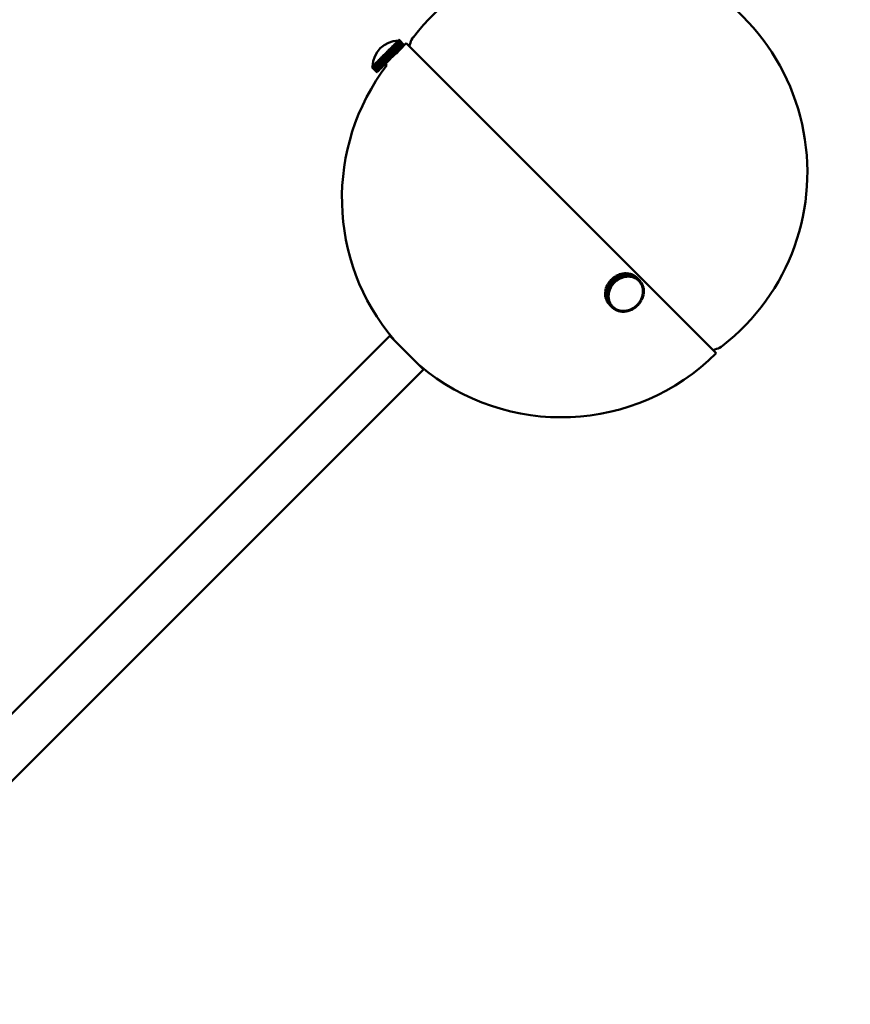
# Model space of a CAD drawing. Header units: millimetres. Extents: x 381 to 3103, y 17 to 2472.
# Tile 33 of 36: x 2445 to 2672, y 847 to 1116. Entities that reach past the tile are written whole.
import ezdxf

# ---------------------------------------------------------------- set-up
doc = ezdxf.new("R2010")
doc.units = ezdxf.units.MM
doc.header["$LTSCALE"] = 12
doc.layers.add('Widoczne (ISO)', color=7, linetype='Continuous', lineweight=50)
doc.layers.add('Wymiar (ISO)', color=7, linetype='Continuous', lineweight=18)
doc.styles.add('Tekst notatki (ISO)', font='tahoma.ttf')
doc.dimstyles.new('Domyślne (ISO)', dxfattribs={"dimscale": 12, "dimtxt": 3, "dimasz": 3, "dimexe": 3.175, "dimexo": 0, "dimgap": 0.762, "dimtad": 1, "dimdec": 1, "dimlfac": 0.03937, "dimrnd": 1e-08, "dimzin": 0, "dimdsep": 46, "dimtxsty": 'Tekst notatki (ISO)', "dimblk": 'Filled-1', "dimcen": 0.09, "dimdle": 10, "dimse1": 1, "dimse2": 1, "dimclrd": 256, "dimclre": 256, "dimclrt": 256, "dimadec": 0, "dimazin": 0, "dimtfac": 0.666667, "dimtmove": 0, "dimatfit": 3, "dimfxl": 1, "dimtolj": 1, "dimlwd": 15, "dimlwe": 15, "dimarcsym": 0})

# ---------------------------------------------------------------- blocks, each defined once
blk = doc.blocks.new('Filled-1')
at = {"color": 0}
for p, q in [((0, 0), (-1, 0.25)), ((-1, 0.25), (-1, -0.25)), ((-1, 0), (0, 0)), ((-1, -0.25), (0, 0))]:
    blk.add_line(p, q, dxfattribs=at)
at = {"color": 0, "flags": 128}
blk.add_lwpolyline([(-1, -0.25), (0, 0), (-1, 0.25), (-1, -0.25)], dxfattribs=at)
at = {"color": 0}
blk.add_solid([(-1, -0.25), (0, 0), (-1, 0.25), (-1, -0.25)], dxfattribs=at)
blk = doc.blocks.new('*D5')
at = {"layer": 'Defpoints', "color": 0, "transparency": 16777216}
for p in [(2351.35, 1295.26), (3041.75, 1295.26), (2296.35, 281.13)]:
    blk.add_point(p, dxfattribs=at)
at = {"layer": 'Wymiar (ISO)', "lineweight": 15, "transparency": 16777216}
blk.add_line((3041.75, 317.13), (3041.75, 1259.26), dxfattribs=at)
at = {"layer": 'Wymiar (ISO)', "lineweight": 15, "transparency": 16777216, "xscale": 36, "yscale": 36, "zscale": 36}
for p, rotation in [((3041.75, 1295.26), 90), ((3041.75, 281.13), 270)]:
    blk.add_blockref('Filled-1', p, dxfattribs=dict(at, rotation=rotation))
at = {"layer": 'Wymiar (ISO)', "lineweight": 18, "transparency": 16777216, "insert": (2934.38, 689.09), "char_height": 36, "attachment_point": 1, "rotation": 90, "style": 'Tekst notatki (ISO)'}
blk.add_mtext('\\A1;39.9\\P1014 mm', dxfattribs=at)
blk = doc.blocks.new('*D6')
at = {"layer": 'Defpoints', "color": 0, "transparency": 16777216}
for p in [(2351.35, 1445.26), (3041.75, 1445.26), (2296.35, 281.13)]:
    blk.add_point(p, dxfattribs=at)
at = {"layer": 'Wymiar (ISO)', "lineweight": 15, "transparency": 16777216}
for p, q in [((3041.75, 1445.26), (3041.75, 1697.75)), ((3041.75, 317.13), (3041.75, 1409.26))]:
    blk.add_line(p, q, dxfattribs=at)
at = {"layer": 'Wymiar (ISO)', "lineweight": 15, "transparency": 16777216, "xscale": 36, "yscale": 36, "zscale": 36}
for p, rotation in [((3041.75, 1445.26), 90), ((3041.75, 281.13), 270)]:
    blk.add_blockref('Filled-1', p, dxfattribs=dict(at, rotation=rotation))
at = {"layer": 'Wymiar (ISO)', "lineweight": 18, "transparency": 16777216, "insert": (2934.36, 1490.4), "char_height": 36, "attachment_point": 1, "rotation": 90, "style": 'Tekst notatki (ISO)'}
blk.add_mtext('\\A1;45.8\\P1164 mm', dxfattribs=at)
blk = doc.blocks.new('*D7')
at = {"layer": 'Defpoints', "color": 0, "transparency": 16777216}
for p in [(2351.35, 1745.26), (3041.75, 1745.26), (2296.35, 281.13)]:
    blk.add_point(p, dxfattribs=at)
at = {"layer": 'Wymiar (ISO)', "lineweight": 15, "transparency": 16777216}
for p, q in [((3041.75, 1745.26), (3041.75, 1997.75)), ((3041.75, 317.13), (3041.75, 1709.26))]:
    blk.add_line(p, q, dxfattribs=at)
at = {"layer": 'Wymiar (ISO)', "lineweight": 15, "transparency": 16777216, "xscale": 36, "yscale": 36, "zscale": 36}
for p, rotation in [((3041.75, 1745.26), 90), ((3041.75, 281.13), 270)]:
    blk.add_blockref('Filled-1', p, dxfattribs=dict(at, rotation=rotation))
at = {"layer": 'Wymiar (ISO)', "lineweight": 18, "transparency": 16777216, "insert": (2934.5, 1790.4), "char_height": 36, "attachment_point": 1, "rotation": 90, "style": 'Tekst notatki (ISO)'}
blk.add_mtext('\\A1;57.6\\P1464 mm', dxfattribs=at)
blk = doc.blocks.new('*D8')
at = {"layer": 'Defpoints', "color": 0, "transparency": 16777216}
for p in [(2351.35, 2195.26), (3041.75, 2195.26), (2296.35, 281.13)]:
    blk.add_point(p, dxfattribs=at)
at = {"layer": 'Wymiar (ISO)', "lineweight": 15, "transparency": 16777216}
blk.add_line((3041.75, 317.13), (3041.75, 2159.26), dxfattribs=at)
at = {"layer": 'Wymiar (ISO)', "lineweight": 15, "transparency": 16777216, "xscale": 36, "yscale": 36, "zscale": 36}
for p, rotation in [((3041.75, 2195.26), 90), ((3041.75, 281.13), 270)]:
    blk.add_blockref('Filled-1', p, dxfattribs=dict(at, rotation=rotation))
at = {"layer": 'Wymiar (ISO)', "lineweight": 18, "transparency": 16777216, "insert": (2935.18, 2093.73), "char_height": 36, "attachment_point": 1, "rotation": 90, "style": 'Tekst notatki (ISO)'}
blk.add_mtext('\\A1;75.4\\P1914 mm', dxfattribs=at)

msp = doc.modelspace()

# ---------------------------------------------------------------- linework, layer by layer
at = {"layer": 'Widoczne (ISO)'}
for p, q in [((2547.12, 1108.57), (2546.82, 1108.27)), ((2547.12, 1108.57), (2547.15, 1108.59)), ((2548.54, 1107.15), (2547.12, 1108.57)), ((2547.43, 1108.87), (2547.15, 1108.59)), ((2547.15, 1108.59), (2548.56, 1107.18)), ((2547.43, 1108.87), (2547.45, 1108.9)), ((2548.84, 1107.46), (2547.43, 1108.87)), ((2547.7, 1109.15), (2547.45, 1108.9)), ((2547.45, 1108.9), (2548.87, 1107.48)), ((2547.7, 1109.15), (2547.73, 1109.17)), ((2549.12, 1107.73), (2547.7, 1109.15)), ((2547.95, 1109.39), (2547.73, 1109.17)), ((2547.73, 1109.17), (2549.14, 1107.76)), ((2547.95, 1109.39), (2547.97, 1109.41)), ((2549.36, 1107.98), (2547.95, 1109.39)), ((2548.16, 1109.61), (2547.97, 1109.41)), ((2547.97, 1109.41), (2549.38, 1108)), ((2548.16, 1109.61), (2548.18, 1109.62)), ((2549.58, 1108.19), (2548.16, 1109.61)), ((2548.34, 1109.79), (2548.18, 1109.62)), ((2548.18, 1109.62), (2549.59, 1108.21)), ((2548.34, 1109.79), (2548.36, 1109.8)), ((2549.76, 1108.37), (2548.34, 1109.79)), ((2548.48, 1109.93), (2548.36, 1109.8)), ((2548.36, 1109.8), (2549.77, 1108.39)), ((2548.48, 1109.93), (2548.49, 1109.94)), ((2549.9, 1108.51), (2548.48, 1109.93)), ((2548.59, 1110.03), (2548.49, 1109.94)), ((2548.49, 1109.94), (2549.91, 1108.52)), ((2548.65, 1110.09), (2548.59, 1110.04)), ((2548.59, 1110.04), (2550.01, 1108.62)), ((2548.59, 1110.03), (2548.59, 1110.04)), ((2550, 1108.62), (2548.59, 1110.03)), ((2548.67, 1110.12), (2548.65, 1110.1)), ((2548.65, 1110.1), (2550.07, 1108.68)), ((2548.65, 1110.09), (2548.65, 1110.1)), ((2550.06, 1108.68), (2548.65, 1110.09)), ((2550.09, 1108.7), (2548.67, 1110.12)), ((2548.67, 1110.12), (2550.09, 1108.7)), ((2548.67, 1110.12), (2548.67, 1110.12)), ((2549.59, 1108.21), (2549.76, 1108.37)), ((2549.76, 1108.37), (2549.77, 1108.39)), ((2549.77, 1108.39), (2549.9, 1108.51)), ((2549.9, 1108.51), (2549.91, 1108.52)), ((2549.91, 1108.52), (2550, 1108.62)), ((2550, 1108.62), (2550.01, 1108.62)), ((2550.01, 1108.62), (2550.06, 1108.68)), ((2550.06, 1108.68), (2550.07, 1108.68)), ((2550.07, 1108.68), (2550.09, 1108.7)), ((2550.09, 1108.7), (2550.09, 1108.7)), ((2635.11, 1024.73), (2550.61, 1109.23)), ((2551.45, 1108.38), (2551.75, 1109.32)), ((2544.54, 1105.99), (2544.2, 1105.64)), ((2544.57, 1106.02), (2544.54, 1105.99)), ((2545.96, 1104.57), (2544.54, 1105.99)), ((2545.99, 1104.6), (2544.57, 1106.02)), ((2544.57, 1106.02), (2544.58, 1106.02)), ((2544.93, 1106.38), (2544.58, 1106.02)), ((2544.58, 1106.02), (2545.99, 1104.61)), ((2544.94, 1106.39), (2544.93, 1106.38)), ((2546.35, 1104.96), (2544.93, 1106.38)), ((2544.94, 1106.39), (2544.96, 1106.4)), ((2546.36, 1104.97), (2544.94, 1106.39)), ((2544.96, 1106.4), (2544.97, 1106.41)), ((2544.96, 1106.4), (2546.37, 1104.99)), ((2545.32, 1106.77), (2544.97, 1106.41)), ((2544.97, 1106.41), (2546.38, 1105)), ((2546.74, 1105.35), (2545.32, 1106.77)), ((2545.32, 1106.77), (2545.33, 1106.77)), ((2545.33, 1106.77), (2545.36, 1106.8)), ((2545.33, 1106.77), (2546.74, 1105.36)), ((2545.71, 1107.15), (2545.36, 1106.8)), ((2545.36, 1106.8), (2546.77, 1105.39)), ((2545.71, 1107.15), (2545.74, 1107.18)), ((2547.12, 1105.74), (2545.71, 1107.15)), ((2546.08, 1107.53), (2545.74, 1107.18)), ((2545.74, 1107.18), (2547.15, 1105.77)), ((2546.08, 1107.53), (2546.12, 1107.56)), ((2547.5, 1106.11), (2546.08, 1107.53)), ((2546.45, 1107.89), (2546.12, 1107.56)), ((2546.12, 1107.56), (2547.53, 1106.15)), ((2546.45, 1107.89), (2546.48, 1107.92)), ((2547.86, 1106.48), (2546.45, 1107.89)), ((2546.79, 1108.24), (2546.48, 1107.92)), ((2546.48, 1107.92), (2547.89, 1106.51)), ((2546.77, 1105.39), (2547.12, 1105.74)), ((2546.79, 1108.24), (2546.82, 1108.27)), ((2548.21, 1106.82), (2546.79, 1108.24)), ((2546.82, 1108.27), (2548.24, 1106.85)), ((2547.12, 1105.74), (2547.15, 1105.77)), ((2547.15, 1105.77), (2547.5, 1106.11)), ((2547.5, 1106.11), (2547.53, 1106.15)), ((2547.53, 1106.15), (2547.86, 1106.48)), ((2547.78, 1106.4), (2547.88, 1106.3)), ((2547.86, 1106.48), (2547.89, 1106.51)), ((2547.89, 1106.51), (2548.21, 1106.82)), ((2548.21, 1106.82), (2548.24, 1106.85)), ((2548.24, 1106.85), (2548.54, 1107.15)), ((2548.54, 1107.15), (2548.56, 1107.18)), ((2548.56, 1107.18), (2548.84, 1107.46)), ((2548.84, 1107.46), (2548.87, 1107.48)), ((2548.87, 1107.48), (2549.12, 1107.73)), ((2549.12, 1107.73), (2549.14, 1107.76)), ((2549.14, 1107.76), (2549.36, 1107.98)), ((2549.36, 1107.98), (2549.38, 1108)), ((2549.38, 1108), (2549.58, 1108.19)), ((2549.58, 1108.19), (2549.59, 1108.21)), ((2541.55, 1103), (2541.42, 1102.87)), ((2541.56, 1103.01), (2541.55, 1103)), ((2542.96, 1101.58), (2541.55, 1103)), ((2541.73, 1103.17), (2541.56, 1103.01)), ((2541.56, 1103.01), (2542.98, 1101.6)), ((2541.74, 1103.19), (2541.73, 1103.17)), ((2543.14, 1101.76), (2541.73, 1103.17)), ((2541.94, 1103.38), (2541.74, 1103.19)), ((2541.74, 1103.19), (2543.16, 1101.77)), ((2541.96, 1103.4), (2541.94, 1103.38)), ((2543.35, 1101.97), (2541.94, 1103.38)), ((2542.18, 1103.62), (2541.96, 1103.4)), ((2541.96, 1103.4), (2543.37, 1101.99)), ((2542.2, 1103.65), (2542.18, 1103.62)), ((2543.59, 1102.21), (2542.18, 1103.62)), ((2542.45, 1103.9), (2542.2, 1103.65)), ((2542.2, 1103.65), (2543.62, 1102.23)), ((2542.48, 1103.92), (2542.45, 1103.9)), ((2543.87, 1102.48), (2542.45, 1103.9)), ((2542.75, 1104.2), (2542.48, 1103.92)), ((2542.48, 1103.92), (2543.89, 1102.51)), ((2542.78, 1104.23), (2542.75, 1104.2)), ((2544.17, 1102.78), (2542.75, 1104.2)), ((2543.08, 1104.52), (2542.78, 1104.23)), ((2542.78, 1104.23), (2544.2, 1102.81)), ((2543.11, 1104.55), (2543.08, 1104.52)), ((2544.49, 1103.11), (2543.08, 1104.52)), ((2543.42, 1104.87), (2543.11, 1104.55)), ((2543.11, 1104.55), (2544.52, 1103.14)), ((2543.46, 1104.9), (2543.42, 1104.87)), ((2544.84, 1103.45), (2543.42, 1104.87)), ((2543.79, 1105.23), (2543.46, 1104.9)), ((2543.46, 1104.9), (2544.87, 1103.49)), ((2543.82, 1105.26), (2543.79, 1105.23)), ((2545.2, 1103.82), (2543.79, 1105.23)), ((2544.16, 1105.6), (2543.82, 1105.26)), ((2543.82, 1105.26), (2545.23, 1103.85)), ((2544.2, 1105.64), (2544.16, 1105.6)), ((2545.57, 1104.19), (2544.16, 1105.6)), ((2544.2, 1105.64), (2545.61, 1104.23)), ((2544.2, 1102.81), (2544.49, 1103.11)), ((2544.52, 1103.14), (2544.49, 1103.11)), ((2544.52, 1103.14), (2544.84, 1103.45)), ((2544.87, 1103.49), (2544.84, 1103.45)), ((2544.87, 1103.49), (2545.2, 1103.82)), ((2544.95, 1103.57), (2545.34, 1103.19)), ((2545.23, 1103.85), (2545.2, 1103.82)), ((2545.23, 1103.85), (2545.57, 1104.19)), ((2545.61, 1104.23), (2545.57, 1104.19)), ((2545.61, 1104.23), (2545.96, 1104.57)), ((2545.99, 1104.6), (2545.96, 1104.57)), ((2545.99, 1104.61), (2546.35, 1104.96)), ((2545.99, 1104.6), (2545.99, 1104.61)), ((2546.36, 1104.97), (2546.35, 1104.96)), ((2546.36, 1104.97), (2546.37, 1104.99)), ((2546.37, 1104.99), (2546.38, 1105)), ((2546.38, 1105), (2546.74, 1105.35)), ((2546.74, 1105.36), (2546.77, 1105.39)), ((2546.74, 1105.35), (2546.74, 1105.36)), ((2541.26, 1102.7), (2541.24, 1102.68)), ((2541.24, 1102.68), (2542.65, 1101.27)), ((2541.31, 1102.76), (2541.26, 1102.7)), ((2541.26, 1102.7), (2541.26, 1102.7)), ((2542.67, 1101.29), (2541.26, 1102.7)), ((2541.26, 1102.7), (2542.67, 1101.29)), ((2541.32, 1102.77), (2541.31, 1102.76)), ((2542.73, 1101.35), (2541.31, 1102.76)), ((2541.41, 1102.86), (2541.32, 1102.77)), ((2541.32, 1102.77), (2542.74, 1101.35)), ((2541.42, 1102.87), (2541.41, 1102.86)), ((2542.83, 1101.44), (2541.41, 1102.86)), ((2541.42, 1102.87), (2542.84, 1101.45)), ((2542.65, 1101.27), (2542.67, 1101.29)), ((2542.67, 1101.29), (2542.73, 1101.35)), ((2542.67, 1101.29), (2542.67, 1101.29)), ((2542.74, 1101.35), (2542.73, 1101.35)), ((2542.74, 1101.35), (2542.83, 1101.44)), ((2542.84, 1101.45), (2542.83, 1101.44)), ((2542.84, 1101.45), (2542.96, 1101.58)), ((2542.98, 1101.6), (2542.96, 1101.58)), ((2542.98, 1101.6), (2543.14, 1101.76)), ((2543.16, 1101.77), (2543.14, 1101.76)), ((2543.16, 1101.77), (2543.35, 1101.97)), ((2543.37, 1101.99), (2543.35, 1101.97)), ((2543.37, 1101.99), (2543.59, 1102.21)), ((2543.62, 1102.23), (2543.59, 1102.21)), ((2543.62, 1102.23), (2543.87, 1102.48)), ((2543.89, 1102.51), (2543.87, 1102.48)), ((2543.89, 1102.51), (2544.17, 1102.78)), ((2544.2, 1102.81), (2544.17, 1102.78)), ((2606.04, 1044.28), (2605.75, 1043.87)), ((2606.22, 1044.16), (2606.04, 1044.28)), ((2606.74, 1043.57), (2606.04, 1044.28)), ((2606.39, 1044.69), (2606.07, 1044.32)), ((2606.07, 1044.32), (2606.77, 1043.61)), ((2606.93, 1043.45), (2606.22, 1044.16)), ((2606.56, 1044.56), (2606.39, 1044.69)), ((2607.1, 1043.99), (2606.39, 1044.69)), ((2606.79, 1045.08), (2606.43, 1044.73)), ((2606.43, 1044.73), (2607.14, 1044.02)), ((2606.58, 1044.57), (2606.43, 1044.73)), ((2607.27, 1043.85), (2606.56, 1044.56)), ((2606.58, 1044.57), (2607.29, 1043.87)), ((2606.77, 1043.61), (2607.1, 1043.99)), ((2607.5, 1044.37), (2606.79, 1045.08)), ((2607.22, 1045.42), (2606.83, 1045.11)), ((2606.83, 1045.11), (2607.53, 1044.4)), ((2606.96, 1044.94), (2606.83, 1045.11)), ((2606.96, 1044.94), (2607.66, 1044.23)), ((2607.27, 1043.85), (2607.1, 1043.99)), ((2607.14, 1044.02), (2607.5, 1044.37)), ((2607.29, 1043.87), (2607.14, 1044.02)), ((2607.92, 1044.72), (2607.22, 1045.42)), ((2607.67, 1045.73), (2607.26, 1045.45)), ((2607.26, 1045.45), (2607.96, 1044.75)), ((2607.35, 1045.29), (2607.26, 1045.45)), ((2607.29, 1043.87), (2607.47, 1044.04)), ((2607.47, 1044.04), (2607.65, 1044.21)), ((2607.65, 1044.21), (2607.5, 1044.37)), ((2607.53, 1044.4), (2607.92, 1044.72)), ((2607.66, 1044.23), (2607.53, 1044.4)), ((2607.66, 1044.23), (2607.86, 1044.39)), ((2608.38, 1045.02), (2607.67, 1045.73)), ((2608.15, 1045.99), (2607.71, 1045.75)), ((2607.71, 1045.75), (2608.42, 1045.05)), ((2607.76, 1045.63), (2607.71, 1045.75)), ((2607.86, 1044.39), (2608.05, 1044.54)), ((2608.05, 1044.54), (2607.92, 1044.72)), ((2607.96, 1044.75), (2608.38, 1045.02)), ((2608.07, 1044.56), (2607.96, 1044.75)), ((2607.96, 1044.67), (2608.07, 1044.56)), ((2608.07, 1044.56), (2608.28, 1044.69)), ((2608.86, 1045.28), (2608.15, 1045.99)), ((2608.64, 1046.2), (2608.19, 1046.01)), ((2608.19, 1046.01), (2608.9, 1045.3)), ((2608.22, 1045.91), (2608.19, 1046.01)), ((2608.28, 1044.69), (2608.49, 1044.83)), ((2608.49, 1044.83), (2608.38, 1045.02)), ((2608.42, 1045.05), (2608.86, 1045.28)), ((2608.51, 1044.84), (2608.42, 1045.05)), ((2608.44, 1044.91), (2608.51, 1044.84)), ((2608.51, 1044.84), (2608.72, 1044.96)), ((2609.35, 1045.49), (2608.64, 1046.2)), ((2609.15, 1046.36), (2608.69, 1046.21)), ((2608.69, 1046.21), (2609.4, 1045.51)), ((2608.7, 1046.14), (2608.69, 1046.21)), ((2608.72, 1044.96), (2608.94, 1045.08)), ((2608.94, 1045.08), (2608.86, 1045.28)), ((2608.9, 1045.3), (2609.35, 1045.49)), ((2608.96, 1045.09), (2608.9, 1045.3)), ((2608.92, 1045.13), (2608.96, 1045.09)), ((2608.96, 1045.09), (2609.19, 1045.18)), ((2609.86, 1045.65), (2609.15, 1046.36)), ((2609.19, 1045.18), (2609.41, 1045.28)), ((2609.66, 1046.46), (2609.2, 1046.37)), ((2609.2, 1046.37), (2609.9, 1045.66)), ((2609.2, 1046.31), (2609.2, 1046.37)), ((2609.41, 1045.28), (2609.35, 1045.49)), ((2609.4, 1045.51), (2609.86, 1045.65)), ((2609.44, 1045.28), (2609.4, 1045.51)), ((2609.4, 1045.32), (2609.44, 1045.28)), ((2609.44, 1045.28), (2609.67, 1045.35)), ((2610.37, 1045.76), (2609.66, 1046.46)), ((2609.67, 1045.35), (2609.9, 1045.43)), ((2610.18, 1046.52), (2609.71, 1046.47)), ((2609.71, 1046.47), (2610.42, 1045.76)), ((2609.71, 1046.42), (2609.71, 1046.47)), ((2609.9, 1045.43), (2609.86, 1045.65)), ((2609.89, 1045.46), (2609.92, 1045.43)), ((2609.9, 1045.66), (2610.37, 1045.76)), ((2609.92, 1045.43), (2609.9, 1045.66)), ((2609.92, 1045.43), (2610.15, 1045.48)), ((2610.15, 1045.48), (2610.39, 1045.53)), ((2610.88, 1045.81), (2610.18, 1046.52)), ((2610.22, 1046.52), (2610.93, 1045.81)), ((2610.22, 1046.48), (2610.22, 1046.52)), ((2610.69, 1046.52), (2610.22, 1046.52)), ((2610.39, 1045.53), (2610.37, 1045.76)), ((2610.38, 1045.56), (2610.41, 1045.53)), ((2610.41, 1045.53), (2610.42, 1045.76)), ((2610.41, 1045.53), (2610.64, 1045.56)), ((2610.42, 1045.76), (2610.88, 1045.81)), ((2610.64, 1045.56), (2610.88, 1045.58)), ((2611.39, 1045.81), (2610.69, 1046.52)), ((2610.72, 1046.48), (2610.73, 1046.52)), ((2610.73, 1046.52), (2611.44, 1045.81)), ((2611.19, 1046.47), (2610.73, 1046.52)), ((2610.88, 1045.58), (2610.88, 1045.81)), ((2610.88, 1045.6), (2610.9, 1045.58)), ((2610.9, 1045.58), (2610.93, 1045.81)), ((2610.9, 1045.58), (2611.13, 1045.58)), ((2610.93, 1045.81), (2611.39, 1045.81)), ((2611.13, 1045.58), (2611.36, 1045.58)), ((2611.89, 1045.76), (2611.19, 1046.47)), ((2611.22, 1046.43), (2611.23, 1046.46)), ((2611.23, 1046.46), (2611.94, 1045.75)), ((2611.67, 1046.36), (2611.23, 1046.46)), ((2611.36, 1045.58), (2611.39, 1045.81)), ((2611.36, 1045.6), (2611.38, 1045.58)), ((2611.38, 1045.58), (2611.44, 1045.81)), ((2611.38, 1045.58), (2611.61, 1045.55)), ((2611.44, 1045.81), (2611.89, 1045.76)), ((2611.61, 1045.55), (2611.84, 1045.53)), ((2612.38, 1045.66), (2611.67, 1046.36)), ((2611.7, 1046.33), (2611.71, 1046.35)), ((2611.71, 1046.35), (2612.42, 1045.64)), ((2612.13, 1046.21), (2611.71, 1046.35)), ((2611.84, 1045.53), (2611.89, 1045.76)), ((2611.84, 1045.54), (2611.86, 1045.53)), ((2611.86, 1045.53), (2611.94, 1045.75)), ((2611.86, 1045.53), (2612.08, 1045.48)), ((2611.94, 1045.75), (2612.38, 1045.66)), ((2612.08, 1045.48), (2612.3, 1045.43)), ((2612.84, 1045.5), (2612.13, 1046.21)), ((2612.16, 1046.17), (2612.17, 1046.19)), ((2612.17, 1046.19), (2612.88, 1045.48)), ((2612.57, 1046), (2612.17, 1046.19)), ((2612.3, 1045.43), (2612.38, 1045.66)), ((2612.3, 1045.44), (2612.32, 1045.42)), ((2612.32, 1045.42), (2612.42, 1045.64)), ((2612.32, 1045.42), (2612.53, 1045.35)), ((2612.42, 1045.64), (2612.84, 1045.5)), ((2612.53, 1045.35), (2612.74, 1045.28)), ((2613.28, 1045.29), (2612.57, 1046)), ((2612.6, 1045.97), (2612.61, 1045.98)), ((2612.61, 1045.98), (2613.31, 1045.27)), ((2612.97, 1045.74), (2612.61, 1045.98)), ((2612.74, 1045.28), (2612.84, 1045.5)), ((2612.74, 1045.28), (2612.75, 1045.27)), ((2612.75, 1045.27), (2612.88, 1045.48)), ((2612.75, 1045.27), (2612.95, 1045.17)), ((2612.88, 1045.48), (2613.28, 1045.29)), ((2612.95, 1045.17), (2613.15, 1045.08)), ((2613.68, 1045.03), (2612.97, 1045.74)), ((2613, 1045.71), (2613.01, 1045.72)), ((2613.01, 1045.72), (2613.72, 1045.01)), ((2613.34, 1045.44), (2613.01, 1045.72)), ((2613.15, 1045.08), (2613.28, 1045.29)), ((2613.15, 1045.08), (2613.17, 1045.07)), ((2613.17, 1045.07), (2613.31, 1045.27)), ((2613.17, 1045.07), (2613.35, 1044.95)), ((2613.31, 1045.27), (2613.68, 1045.03)), ((2614.05, 1044.73), (2613.34, 1045.44)), ((2613.35, 1044.95), (2613.54, 1044.83)), ((2613.37, 1045.41), (2614.08, 1044.7)), ((2613.37, 1045.41), (2613.37, 1045.41)), ((2613.54, 1044.83), (2613.68, 1045.03)), ((2613.54, 1044.83), (2613.55, 1044.82)), ((2613.55, 1044.82), (2613.72, 1045.01)), ((2613.55, 1044.82), (2613.72, 1044.68)), ((2613.72, 1045.01), (2614.05, 1044.73)), ((2613.72, 1044.68), (2613.89, 1044.54)), ((2613.99, 1044.44), (2613.86, 1044.57)), ((2613.89, 1044.54), (2614.05, 1044.73)), ((2613.89, 1044.54), (2613.9, 1044.53)), ((2613.9, 1044.53), (2614.08, 1044.7)), ((2613.9, 1044.53), (2614.05, 1044.37)), ((2614.05, 1044.37), (2614.2, 1044.22)), ((2614.08, 1044.7), (2614.38, 1044.39)), ((2614.2, 1044.22), (2614.14, 1044.28)), ((2614.16, 1044.26), (2614.21, 1044.2)), ((2614.2, 1044.22), (2614.38, 1044.39)), ((2614.21, 1044.2), (2614.41, 1044.36)), ((2614.21, 1044.2), (2614.34, 1044.03)), ((2614.34, 1044.03), (2614.47, 1043.85)), ((2614.38, 1044.39), (2614.41, 1044.36)), ((2614.41, 1044.36), (2614.67, 1044.01)), ((2614.47, 1043.85), (2614.67, 1044.01)), ((2614.48, 1043.83), (2614.69, 1043.97)), ((2614.66, 1044), (2614.69, 1043.97)), ((2614.69, 1043.97), (2614.91, 1043.59)), ((2604.85, 1041.34), (2604.83, 1040.88)), ((2604.92, 1041.86), (2604.85, 1041.39)), ((2604.85, 1041.39), (2605.56, 1040.68)), ((2604.89, 1041.35), (2604.85, 1041.34)), ((2605.55, 1040.63), (2604.85, 1041.34)), ((2604.97, 1041.86), (2604.92, 1041.86)), ((2605.63, 1041.15), (2604.92, 1041.86)), ((2605.04, 1042.37), (2604.93, 1041.9)), ((2604.93, 1041.9), (2605.63, 1041.2)), ((2605.11, 1042.36), (2605.04, 1042.37)), ((2605.75, 1041.66), (2605.04, 1042.37)), ((2605.22, 1042.87), (2605.06, 1042.41)), ((2605.06, 1042.41), (2605.76, 1041.71)), ((2605.3, 1042.85), (2605.22, 1042.87)), ((2605.93, 1042.16), (2605.22, 1042.87)), ((2605.45, 1043.36), (2605.24, 1042.92)), ((2605.24, 1042.92), (2605.95, 1042.21)), ((2605.55, 1043.33), (2605.45, 1043.36)), ((2606.15, 1042.65), (2605.45, 1043.36)), ((2605.72, 1043.83), (2605.47, 1043.4)), ((2605.47, 1043.4), (2606.18, 1042.7)), ((2605.63, 1041.2), (2605.75, 1041.66)), ((2605.85, 1043.77), (2605.72, 1043.83)), ((2606.43, 1043.12), (2605.72, 1043.83)), ((2605.75, 1043.87), (2606.45, 1043.17)), ((2605.98, 1041.64), (2605.75, 1041.66)), ((2605.76, 1041.71), (2605.93, 1042.16)), ((2605.98, 1041.66), (2605.76, 1041.71)), ((2605.86, 1041.17), (2605.92, 1041.4)), ((2605.92, 1041.4), (2605.98, 1041.64)), ((2606.15, 1042.11), (2605.93, 1042.16)), ((2605.95, 1042.21), (2606.15, 1042.65)), ((2606.16, 1042.14), (2605.95, 1042.21)), ((2605.98, 1041.64), (2605.95, 1041.67)), ((2605.98, 1041.66), (2606.07, 1041.89)), ((2606.07, 1041.89), (2606.15, 1042.11)), ((2606.15, 1042.11), (2606.11, 1042.15)), ((2606.36, 1042.58), (2606.15, 1042.65)), ((2606.16, 1042.14), (2606.26, 1042.36)), ((2606.18, 1042.7), (2606.43, 1043.12)), ((2606.37, 1042.6), (2606.18, 1042.7)), ((2606.26, 1042.36), (2606.36, 1042.58)), ((2606.36, 1042.58), (2606.31, 1042.63)), ((2606.37, 1042.6), (2606.5, 1042.82)), ((2606.62, 1043.03), (2606.43, 1043.12)), ((2606.45, 1043.17), (2606.74, 1043.57)), ((2606.64, 1043.05), (2606.45, 1043.17)), ((2606.5, 1042.82), (2606.62, 1043.03)), ((2606.62, 1043.03), (2606.55, 1043.11)), ((2606.64, 1043.05), (2606.78, 1043.25)), ((2606.93, 1043.45), (2606.74, 1043.57)), ((2606.94, 1043.47), (2606.77, 1043.61)), ((2606.78, 1043.25), (2606.93, 1043.45)), ((2606.94, 1043.47), (2607.11, 1043.66)), ((2607.11, 1043.66), (2607.27, 1043.85)), ((2614.47, 1043.85), (2614.45, 1043.87)), ((2614.46, 1043.86), (2614.48, 1043.83)), ((2614.48, 1043.83), (2614.59, 1043.64)), ((2614.59, 1043.64), (2614.7, 1043.45)), ((2614.7, 1043.45), (2614.69, 1043.47)), ((2614.7, 1043.45), (2614.91, 1043.59)), ((2614.7, 1043.45), (2614.71, 1043.44)), ((2614.71, 1043.44), (2614.93, 1043.55)), ((2614.71, 1043.44), (2614.8, 1043.23)), ((2614.8, 1043.23), (2614.88, 1043.03)), ((2614.88, 1043.03), (2614.87, 1043.04)), ((2614.88, 1043.03), (2615.1, 1043.15)), ((2614.88, 1043.02), (2614.89, 1043.01)), ((2614.89, 1043.01), (2615.12, 1043.1)), ((2614.89, 1043.01), (2614.95, 1042.8)), ((2614.9, 1043.58), (2614.93, 1043.55)), ((2614.93, 1043.55), (2615.1, 1043.15)), ((2614.95, 1042.8), (2615.02, 1042.58)), ((2615.02, 1042.58), (2615.01, 1042.59)), ((2615.01, 1042.57), (2615.02, 1042.56)), ((2615.02, 1042.58), (2615.24, 1042.68)), ((2615.02, 1042.56), (2615.25, 1042.63)), ((2615.02, 1042.56), (2615.06, 1042.34)), ((2615.06, 1042.34), (2615.1, 1042.12)), ((2615.08, 1043.14), (2615.12, 1043.1)), ((2615.1, 1042.12), (2615.09, 1042.12)), ((2615.1, 1042.12), (2615.33, 1042.19)), ((2615.1, 1042.09), (2615.34, 1042.14)), ((2615.1, 1042.1), (2615.1, 1042.09)), ((2615.1, 1042.09), (2615.12, 1041.87)), ((2615.12, 1041.38), (2615.11, 1041.15)), ((2615.12, 1043.1), (2615.24, 1042.68)), ((2615.12, 1041.87), (2615.13, 1041.64)), ((2615.13, 1041.61), (2615.12, 1041.38)), ((2615.13, 1041.64), (2615.37, 1041.69)), ((2615.13, 1041.61), (2615.37, 1041.64)), ((2615.13, 1041.64), (2615.13, 1041.64)), ((2615.13, 1041.62), (2615.13, 1041.61)), ((2615.22, 1042.67), (2615.25, 1042.63)), ((2615.25, 1042.63), (2615.33, 1042.19)), ((2615.3, 1042.18), (2615.34, 1042.14)), ((2615.33, 1041.68), (2615.37, 1041.64)), ((2615.34, 1042.14), (2615.37, 1041.69)), ((2615.37, 1041.64), (2615.35, 1041.17)), ((2604.83, 1040.88), (2605.53, 1040.17)), ((2604.87, 1040.84), (2604.83, 1040.83)), ((2604.83, 1040.83), (2604.86, 1040.37)), ((2605.53, 1040.12), (2604.83, 1040.83)), ((2604.86, 1040.37), (2605.56, 1039.66)), ((2604.89, 1040.34), (2604.86, 1040.33)), ((2604.86, 1040.33), (2604.94, 1039.88)), ((2605.57, 1039.62), (2604.86, 1040.33)), ((2604.94, 1039.88), (2605.65, 1039.17)), ((2604.98, 1039.85), (2604.95, 1039.84)), ((2604.95, 1039.84), (2605.08, 1039.41)), ((2605.66, 1039.13), (2604.95, 1039.84)), ((2605.08, 1039.41), (2605.79, 1038.7)), ((2605.11, 1039.38), (2605.09, 1039.37)), ((2605.09, 1039.37), (2605.27, 1038.96)), ((2605.8, 1038.66), (2605.09, 1039.37)), ((2605.27, 1038.96), (2605.97, 1038.25)), ((2605.3, 1038.93), (2605.29, 1038.92)), ((2605.29, 1038.92), (2605.5, 1038.54)), ((2605.99, 1038.22), (2605.29, 1038.92)), ((2605.53, 1040.17), (2605.55, 1040.63)), ((2605.77, 1040.19), (2605.53, 1040.17)), ((2605.77, 1040.17), (2605.53, 1040.12)), ((2605.56, 1039.66), (2605.53, 1040.12)), ((2605.79, 1040.66), (2605.55, 1040.63)), ((2605.56, 1040.68), (2605.63, 1041.15)), ((2605.79, 1040.68), (2605.56, 1040.68)), ((2605.8, 1039.71), (2605.56, 1039.66)), ((2605.8, 1039.69), (2605.57, 1039.62)), ((2605.65, 1039.17), (2605.57, 1039.62)), ((2605.86, 1041.17), (2605.63, 1041.2)), ((2605.86, 1041.15), (2605.63, 1041.15)), ((2605.88, 1039.25), (2605.65, 1039.17)), ((2605.88, 1039.22), (2605.66, 1039.13)), ((2605.79, 1038.7), (2605.66, 1039.13)), ((2605.77, 1040.17), (2605.75, 1040.19)), ((2605.79, 1040.66), (2605.76, 1040.68)), ((2605.77, 1040.19), (2605.78, 1040.42)), ((2605.78, 1039.94), (2605.77, 1040.17)), ((2605.78, 1040.42), (2605.79, 1040.66)), ((2605.8, 1039.71), (2605.78, 1039.94)), ((2605.8, 1039.69), (2605.78, 1039.71)), ((2605.79, 1040.68), (2605.82, 1040.91)), ((2606.01, 1038.8), (2605.79, 1038.7)), ((2605.84, 1039.47), (2605.8, 1039.69)), ((2606.02, 1038.78), (2605.8, 1038.66)), ((2605.97, 1038.25), (2605.8, 1038.66)), ((2605.82, 1040.91), (2605.86, 1041.15)), ((2605.86, 1041.15), (2605.83, 1041.17)), ((2605.88, 1039.25), (2605.84, 1039.47)), ((2605.88, 1039.22), (2605.87, 1039.24)), ((2605.95, 1039.01), (2605.88, 1039.22)), ((2606.01, 1038.8), (2605.95, 1039.01)), ((2606.02, 1038.78), (2606, 1038.79)), ((2606.1, 1038.57), (2606.02, 1038.78)), ((2614.26, 1038.76), (2614.12, 1038.56)), ((2614.45, 1038.64), (2614.16, 1038.24)), ((2614.26, 1038.76), (2614.26, 1038.76)), ((2614.26, 1038.76), (2614.45, 1038.64)), ((2614.28, 1038.78), (2614.27, 1038.78)), ((2614.4, 1038.99), (2614.28, 1038.78)), ((2614.28, 1038.78), (2614.47, 1038.68)), ((2614.34, 1038.75), (2614.45, 1038.64)), ((2614.53, 1039.21), (2614.4, 1038.99)), ((2614.72, 1039.11), (2614.47, 1038.68)), ((2614.52, 1039.21), (2614.53, 1039.21)), ((2614.54, 1039.23), (2614.53, 1039.23)), ((2614.53, 1039.21), (2614.72, 1039.11)), ((2614.64, 1039.45), (2614.54, 1039.23)), ((2614.54, 1039.23), (2614.75, 1039.15)), ((2614.75, 1039.67), (2614.64, 1039.45)), ((2614.65, 1039.19), (2614.72, 1039.11)), ((2614.74, 1039.67), (2614.75, 1039.67)), ((2614.84, 1039.92), (2614.75, 1039.69)), ((2614.75, 1039.69), (2614.75, 1039.7)), ((2614.75, 1039.69), (2614.97, 1039.64)), ((2614.75, 1039.67), (2614.96, 1039.6)), ((2614.96, 1039.6), (2614.75, 1039.15)), ((2614.92, 1040.15), (2614.84, 1039.92)), ((2614.89, 1039.66), (2614.96, 1039.6)), ((2614.91, 1040.15), (2614.92, 1040.15)), ((2614.98, 1040.4), (2614.92, 1040.17)), ((2614.92, 1040.17), (2614.92, 1040.18)), ((2614.92, 1040.17), (2615.15, 1040.15)), ((2614.92, 1040.15), (2615.14, 1040.1)), ((2615.14, 1040.1), (2614.97, 1039.64)), ((2615.04, 1040.64), (2614.98, 1040.4)), ((2615.03, 1040.64), (2615.04, 1040.64)), ((2615.08, 1040.89), (2615.04, 1040.66)), ((2615.04, 1040.66), (2615.04, 1040.66)), ((2615.04, 1040.66), (2615.28, 1040.66)), ((2615.04, 1040.64), (2615.27, 1040.61)), ((2615.11, 1041.13), (2615.08, 1040.89)), ((2615.08, 1040.15), (2615.14, 1040.1)), ((2615.11, 1041.15), (2615.35, 1041.17)), ((2615.11, 1041.15), (2615.11, 1041.15)), ((2615.11, 1041.13), (2615.11, 1041.13)), ((2615.11, 1041.13), (2615.34, 1041.13)), ((2615.27, 1040.61), (2615.15, 1040.15)), ((2615.22, 1040.66), (2615.27, 1040.61)), ((2615.34, 1041.13), (2615.28, 1040.66)), ((2615.3, 1041.17), (2615.34, 1041.13)), ((2605.5, 1038.54), (2606.21, 1037.84)), ((2605.53, 1038.51), (2605.79, 1038.16)), ((2605.53, 1038.51), (2605.53, 1038.51)), ((2606.23, 1037.8), (2605.53, 1038.51)), ((2605.79, 1038.16), (2606.49, 1037.45)), ((2605.81, 1038.13), (2606.11, 1037.81)), ((2605.82, 1038.13), (2605.81, 1038.13)), ((2606.52, 1037.42), (2605.81, 1038.13)), ((2606.19, 1038.37), (2605.97, 1038.25)), ((2606.2, 1038.35), (2605.99, 1038.22)), ((2606.21, 1037.84), (2605.99, 1038.22)), ((2606.19, 1038.37), (2606.1, 1038.57)), ((2606.11, 1037.81), (2606.82, 1037.1)), ((2606.2, 1038.35), (2606.18, 1038.37)), ((2606.31, 1038.16), (2606.2, 1038.35)), ((2606.42, 1037.97), (2606.21, 1037.84)), ((2606.43, 1037.96), (2606.23, 1037.8)), ((2606.49, 1037.45), (2606.23, 1037.8)), ((2606.42, 1037.97), (2606.31, 1038.16)), ((2606.43, 1037.96), (2606.41, 1037.97)), ((2606.56, 1037.78), (2606.43, 1037.96)), ((2606.69, 1037.61), (2606.49, 1037.45)), ((2606.7, 1037.59), (2606.52, 1037.42)), ((2606.82, 1037.1), (2606.52, 1037.42)), ((2606.69, 1037.61), (2606.56, 1037.78)), ((2606.7, 1037.59), (2606.69, 1037.61)), ((2606.85, 1037.43), (2606.7, 1037.59)), ((2607, 1037.28), (2606.82, 1037.1)), ((2606.85, 1037.07), (2606.82, 1037.11)), ((2607, 1037.28), (2606.85, 1037.43)), ((2607.01, 1037.26), (2606.85, 1037.07)), ((2607.19, 1036.8), (2606.85, 1037.07)), ((2606.91, 1037.37), (2606.88, 1037.4)), ((2607.01, 1037.26), (2606.98, 1037.3)), ((2607.18, 1037.13), (2607.01, 1037.26)), ((2607.35, 1036.99), (2607.18, 1037.13)), ((2607.35, 1036.99), (2607.19, 1036.8)), ((2607.22, 1036.77), (2607.19, 1036.8)), ((2607.37, 1036.98), (2607.22, 1036.77)), ((2607.59, 1036.54), (2607.22, 1036.77)), ((2607.32, 1037.02), (2607.35, 1036.99)), ((2607.37, 1036.98), (2607.34, 1037)), ((2607.55, 1036.86), (2607.37, 1036.98)), ((2607.73, 1036.74), (2607.55, 1036.86)), ((2607.73, 1036.74), (2607.59, 1036.54)), ((2607.63, 1036.52), (2607.59, 1036.55)), ((2607.75, 1036.73), (2607.63, 1036.52)), ((2608.02, 1036.33), (2607.63, 1036.52)), ((2607.72, 1036.76), (2607.73, 1036.74)), ((2607.75, 1036.73), (2607.73, 1036.75)), ((2607.95, 1036.63), (2607.75, 1036.73)), ((2608.15, 1036.54), (2607.95, 1036.63)), ((2608.15, 1036.54), (2608.02, 1036.33)), ((2608.06, 1036.31), (2608.03, 1036.34)), ((2608.17, 1036.53), (2608.06, 1036.31)), ((2608.48, 1036.16), (2608.06, 1036.31)), ((2608.13, 1036.55), (2608.15, 1036.54)), ((2608.17, 1036.53), (2608.15, 1036.54)), ((2608.38, 1036.46), (2608.17, 1036.53)), ((2608.58, 1036.39), (2608.38, 1036.46)), ((2608.58, 1036.39), (2608.48, 1036.16)), ((2608.52, 1036.15), (2608.49, 1036.18)), ((2608.61, 1036.38), (2608.52, 1036.15)), ((2608.96, 1036.05), (2608.52, 1036.15)), ((2608.58, 1036.39), (2608.58, 1036.39)), ((2608.61, 1036.38), (2608.6, 1036.39)), ((2608.82, 1036.33), (2608.61, 1036.38)), ((2609.04, 1036.28), (2608.82, 1036.33)), ((2609.04, 1036.28), (2608.96, 1036.05)), ((2609.01, 1036.05), (2608.97, 1036.08)), ((2609.07, 1036.28), (2609.01, 1036.05)), ((2609.46, 1036), (2609.01, 1036.05)), ((2609.04, 1036.29), (2609.04, 1036.28)), ((2609.07, 1036.28), (2609.06, 1036.29)), ((2609.29, 1036.25), (2609.07, 1036.28)), ((2609.52, 1036.23), (2609.29, 1036.25)), ((2609.52, 1036.23), (2609.46, 1036)), ((2609.51, 1035.99), (2609.47, 1036.03)), ((2609.51, 1036.23), (2609.52, 1036.23)), ((2609.54, 1036.23), (2609.51, 1035.99)), ((2609.97, 1035.99), (2609.51, 1035.99)), ((2609.54, 1036.23), (2609.53, 1036.23)), ((2609.77, 1036.23), (2609.54, 1036.23)), ((2610, 1036.23), (2609.77, 1036.23)), ((2610, 1036.23), (2609.97, 1035.99)), ((2610.02, 1035.99), (2609.98, 1036.03)), ((2610, 1036.23), (2610, 1036.23)), ((2610.03, 1036.23), (2610.02, 1036.23)), ((2610.03, 1036.23), (2610.02, 1035.99)), ((2610.48, 1036.04), (2610.02, 1035.99)), ((2610.26, 1036.25), (2610.03, 1036.23)), ((2610.49, 1036.27), (2610.26, 1036.25)), ((2610.49, 1036.27), (2610.48, 1036.04)), ((2610.49, 1036.28), (2610.49, 1036.27)), ((2610.53, 1036.05), (2610.49, 1036.09)), ((2610.52, 1036.28), (2610.51, 1036.28)), ((2610.75, 1036.33), (2610.52, 1036.28)), ((2610.52, 1036.28), (2610.53, 1036.05)), ((2611, 1036.15), (2610.53, 1036.05)), ((2610.98, 1036.37), (2610.75, 1036.33)), ((2610.98, 1036.38), (2610.98, 1036.37)), ((2610.98, 1036.37), (2611, 1036.15)), ((2611.04, 1036.16), (2610.99, 1036.21)), ((2611.24, 1036.45), (2611, 1036.38)), ((2611, 1036.38), (2611, 1036.38)), ((2611, 1036.38), (2611.04, 1036.16)), ((2611.51, 1036.3), (2611.04, 1036.16)), ((2611.47, 1036.52), (2611.24, 1036.45)), ((2611.46, 1036.53), (2611.47, 1036.52)), ((2611.47, 1036.52), (2611.51, 1036.3)), ((2611.49, 1036.53), (2611.48, 1036.54)), ((2611.71, 1036.63), (2611.49, 1036.53)), ((2611.49, 1036.53), (2611.55, 1036.32)), ((2611.55, 1036.32), (2611.49, 1036.38)), ((2612, 1036.51), (2611.55, 1036.32)), ((2611.94, 1036.72), (2611.71, 1036.63)), ((2611.93, 1036.73), (2611.94, 1036.72)), ((2611.94, 1036.72), (2612, 1036.51)), ((2612.18, 1036.85), (2611.96, 1036.73)), ((2611.96, 1036.73), (2611.96, 1036.74)), ((2611.96, 1036.73), (2612.05, 1036.53)), ((2612.05, 1036.53), (2611.97, 1036.6)), ((2612.48, 1036.76), (2612.05, 1036.53)), ((2612.39, 1036.96), (2612.18, 1036.85)), ((2612.39, 1036.97), (2612.39, 1036.96)), ((2612.39, 1036.96), (2612.48, 1036.76)), ((2612.62, 1037.11), (2612.41, 1036.98)), ((2612.41, 1036.98), (2612.41, 1036.98)), ((2612.41, 1036.98), (2612.52, 1036.79)), ((2612.52, 1036.79), (2612.43, 1036.88)), ((2612.94, 1037.06), (2612.52, 1036.79)), ((2612.83, 1037.25), (2612.62, 1037.11)), ((2612.82, 1037.25), (2612.83, 1037.25)), ((2612.83, 1037.25), (2612.94, 1037.06)), ((2612.85, 1037.26), (2612.84, 1037.27)), ((2612.98, 1037.09), (2612.84, 1037.22)), ((2613.04, 1037.42), (2612.85, 1037.26)), ((2612.85, 1037.26), (2612.98, 1037.09)), ((2613.37, 1037.4), (2612.98, 1037.09)), ((2613.24, 1037.58), (2613.04, 1037.42)), ((2613.23, 1037.58), (2613.24, 1037.58)), ((2613.24, 1037.58), (2613.37, 1037.4)), ((2613.26, 1037.59), (2613.25, 1037.6)), ((2613.4, 1037.44), (2613.25, 1037.59)), ((2613.44, 1037.77), (2613.26, 1037.59)), ((2613.26, 1037.59), (2613.4, 1037.44)), ((2613.76, 1037.78), (2613.4, 1037.44)), ((2613.62, 1037.94), (2613.44, 1037.77)), ((2613.61, 1037.94), (2613.62, 1037.94)), ((2613.62, 1037.94), (2613.76, 1037.78)), ((2613.8, 1038.15), (2613.63, 1037.96)), ((2613.63, 1037.96), (2613.63, 1037.96)), ((2613.63, 1037.96), (2613.8, 1037.82)), ((2613.96, 1038.33), (2613.8, 1038.15)), ((2614.13, 1038.2), (2613.8, 1037.82)), ((2613.96, 1038.34), (2613.96, 1038.33)), ((2613.96, 1038.33), (2614.13, 1038.2)), ((2614.12, 1038.56), (2613.97, 1038.35)), ((2613.97, 1038.36), (2614.13, 1038.2)), ((2613.97, 1038.35), (2613.97, 1038.36)), ((2613.97, 1038.35), (2614.16, 1038.24)), ((2334.03, 817.34), (2546.16, 1029.47)), ((2555.36, 1020.28), (2546.16, 1029.47)), ((2634.27, 1025.57), (2635.2, 1025.87)), ((2343.22, 808.15), (2555.36, 1020.28))]:
    msp.add_line(p, q, dxfattribs=at)
for centre, radius, start, end in [((2599.93, 1074.05), 60, 307.8759, 142.1241), ((2548.67, 1102.69), 7.25, 91.3972, 178.6028), ((2592.86, 1066.98), 59.75, 135, 138.8386), ((2556.52, 1107.82), 5, 142.1241, 162.4943), ((2592.86, 1066.98), 59.75, 142.6945, 220.1998), ((2633.7, 1030.64), 5, 287.5057, 307.8759), ((2592.86, 1066.98), 59.75, 229.8002, 315)]:
    msp.add_arc(centre, radius, start, end, dxfattribs=at)
for centre, major_axis, start_param, end_param in [((2609.74, 1041.61), (3.54, 3.54), 1.708314, 1.70893), ((2609.74, 1041.61), (3.54, 3.54), 1.599269, 1.604078), ((2609.74, 1041.61), (3.54, 3.54), 1.494418, 1.498149), ((2610.45, 1040.9), (3.54, 3.54), 1.549275, 1.653995), ((2610.45, 1040.9), (3.54, 3.54), 1.444555, 1.549275), ((2610.45, 1040.9), (3.54, 3.54), 1.339836, 1.444555), ((2610.45, 1040.9), (3.54, 3.54), 1.235116, 1.339836), ((2610.45, 1040.9), (3.54, 3.54), 1.130396, 1.235116), ((2610.45, 1040.9), (3.54, 3.54), 1.025676, 1.130396), ((2610.45, 1040.9), (3.54, 3.54), 0.920957, 1.025676), ((2610.45, 1040.9), (3.54, 3.54), 0.816237, 0.920957), ((2610.45, 1040.9), (3.54, 3.54), 0.711517, 0.816237), ((2610.45, 1040.9), (3.54, 3.54), 0.606797, 0.711517), ((2610.45, 1040.9), (3.54, 3.54), 0.502078, 0.606797), ((2610.45, 1040.9), (3.54, 3.54), 0.397358, 0.502078), ((2610.45, 1040.9), (3.54, 3.54), 0.292638, 0.397358), ((2610.45, 1040.9), (3.54, 3.54), 0.187918, 0.292638), ((2610.45, 1040.9), (3.54, 3.54), 0.083199, 0.187918), ((2610.45, 1040.9), (3.54, 3.54), 6.261664, 6.366384), ((2610.45, 1040.9), (3.54, 3.54), 6.156944, 6.261664), ((2610.45, 1040.9), (3.54, 3.54), 6.052225, 6.156944), ((2610.45, 1040.9), (3.54, 3.54), 2.177594, 2.282313), ((2610.45, 1040.9), (3.54, 3.54), 2.072874, 2.177594), ((2610.45, 1040.9), (3.54, 3.54), 1.968154, 2.072874), ((2610.45, 1040.9), (3.54, 3.54), 1.863434, 1.968154), ((2610.45, 1040.9), (3.54, 3.54), 1.758715, 1.863434), ((2610.45, 1040.9), (3.54, 3.54), 1.653995, 1.758715), ((2610.45, 1040.9), (3.54, 3.54), 5.947505, 6.052225), ((2610.45, 1040.9), (3.54, 3.54), 5.842785, 5.947505), ((2610.45, 1040.9), (-3.54, -3.54), 2.596473, 2.701192), ((2610.45, 1040.9), (-3.54, -3.54), 2.491753, 2.596473), ((2610.45, 1040.9), (-3.54, -3.54), 2.282313, 2.387033), ((2610.45, 1040.9), (-3.54, -3.54), 2.387033, 2.491753), ((2610.45, 1040.9), (3.54, 3.54), 2.387033, 2.491753), ((2610.45, 1040.9), (3.54, 3.54), 2.282313, 2.387033), ((2610.45, 1040.9), (3.54, 3.54), 2.491753, 2.596473), ((2610.45, 1040.9), (3.54, 3.54), 2.596473, 2.701192), ((2610.45, 1040.9), (-3.54, -3.54), 5.842785, 5.947505), ((2610.45, 1040.9), (-3.54, -3.54), 1.758715, 1.863434), ((2610.45, 1040.9), (-3.54, -3.54), 1.863434, 1.968154), ((2610.45, 1040.9), (-3.54, -3.54), 1.968154, 2.072874), ((2610.45, 1040.9), (-3.54, -3.54), 2.072874, 2.177594), ((2610.45, 1040.9), (-3.54, -3.54), 2.177594, 2.282313), ((2610.45, 1040.9), (-3.54, -3.54), 5.947505, 6.052225), ((2610.45, 1040.9), (-3.54, -3.54), 6.052225, 6.156944), ((2610.45, 1040.9), (-3.54, -3.54), 6.156944, 6.261664), ((2610.45, 1040.9), (-3.54, -3.54), 6.261664, 6.366384), ((2610.45, 1040.9), (-3.54, -3.54), 0.083199, 0.187918), ((2610.45, 1040.9), (-3.54, -3.54), 0.187918, 0.292638), ((2610.45, 1040.9), (-3.54, -3.54), 0.292638, 0.397358), ((2610.45, 1040.9), (-3.54, -3.54), 0.397358, 0.502078), ((2610.45, 1040.9), (-3.54, -3.54), 0.502078, 0.606797), ((2610.45, 1040.9), (-3.54, -3.54), 0.606797, 0.711517), ((2610.45, 1040.9), (-3.54, -3.54), 0.711517, 0.816237), ((2610.45, 1040.9), (-3.54, -3.54), 0.816237, 0.920957), ((2610.45, 1040.9), (-3.54, -3.54), 0.920957, 1.025676), ((2610.45, 1040.9), (-3.54, -3.54), 1.025676, 1.130396), ((2610.45, 1040.9), (-3.54, -3.54), 1.130396, 1.235116), ((2610.45, 1040.9), (-3.54, -3.54), 1.235116, 1.339836), ((2610.45, 1040.9), (-3.54, -3.54), 1.339836, 1.444555), ((2610.45, 1040.9), (-3.54, -3.54), 1.444555, 1.549275), ((2610.45, 1040.9), (-3.54, -3.54), 1.549275, 1.653995), ((2610.45, 1040.9), (-3.54, -3.54), 1.653995, 1.758715)]:
    msp.add_ellipse(centre, major_axis=major_axis, ratio=0.866025, start_param=start_param, end_param=end_param, dxfattribs=at)

# ---------------------------------------------------------------- dimensions: what is measured, and where the dimension line sits
at = {"layer": 'Wymiar (ISO)', "lineweight": 18}
for base, p2, text, override, picture, middle in [((3041.75, 2195.26), (2351.35, 2195.26), '<>\\P1914 mm', {"dimgap": 0.762, "dimdec": 1, "dimlfac": 0.03937, "dimpost": '\\X', "dimse1": 1, "dimse2": 1, "dimtol": 0, "dimlim": 0, "dimtp": 0, "dimtm": 0, "dimtdec": 2, "dimtofl": 0, "dimatfit": 1, "dimtvp": -0.25}, '*D8', (3041.75, 2192.83)), ((3041.75, 1745.26), (2351.35, 1745.26), '<>\\P1464 mm', {"dimgap": 0.762, "dimdec": 1, "dimlfac": 0.03937, "dimpost": '\\X', "dimse1": 1, "dimse2": 1, "dimtol": 0, "dimlim": 0, "dimtp": 0, "dimtm": 0, "dimtdec": 2, "dimtofl": 0, "dimatfit": 2, "dimtvp": -0.25}, '*D7', (3041.75, 1889.5)), ((3041.75, 1445.26), (2351.35, 1445.26), '<>\\P1164 mm', {"dimgap": 0.762, "dimdec": 1, "dimlfac": 0.03937, "dimpost": '\\X', "dimse1": 1, "dimse2": 1, "dimtol": 0, "dimlim": 0, "dimtp": 0, "dimtm": 0, "dimtdec": 2, "dimtofl": 0, "dimatfit": 2, "dimtvp": -0.25}, '*D6', (3041.75, 1589.5)), ((3041.75, 1295.26), (2351.35, 1295.26), '<>\\P1014 mm', {"dimgap": 0.762, "dimdec": 1, "dimlfac": 0.03937, "dimpost": '\\X', "dimse1": 1, "dimse2": 1, "dimtol": 0, "dimlim": 0, "dimtp": 0, "dimtm": 0, "dimtdec": 2, "dimtofl": 0, "dimatfit": 1, "dimtvp": -0.25}, '*D5', (3041.75, 788.2))]:
    dim = msp.add_linear_dim(base=base, p1=(2296.35, 281.13), p2=p2, angle=270, text=text, dimstyle='Domyślne (ISO)', override=override, dxfattribs=at)
    dim.commit()
    dim.dimension.update_dxf_attribs({"geometry": picture, "text_midpoint": middle, "dimtype": 160})

doc.saveas('drawing.dxf')
